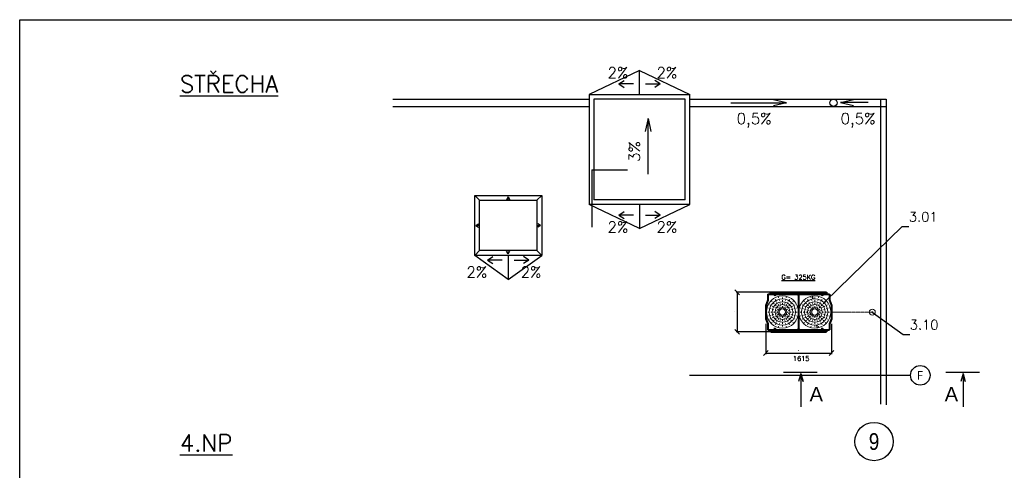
# Model space of a CAD drawing. Header units: millimetres. Extents: x 6435372 to 7248404, y 1559872 to 1886246.
# Tile 155 of 208: x 6960256 to 6980808, y 1711582 to 1720983. Entities that reach past the tile are written whole.
import ezdxf
from ezdxf.enums import TextEntityAlignment as Align

# ---------------------------------------------------------------- set-up
doc = ezdxf.new("R2010")
doc.units = ezdxf.units.MM
doc.linetypes.add('DASHDOT', pattern=[1, 0.5, -0.25, 0, -0.25])
doc.layers.add('Koty VzT', color=7, linetype='Continuous', lineweight=15)
doc.layers.add('VZT', color=130, linetype='Continuous', lineweight=40)
for name, color, linetype in [('Popisky', 7, 'Continuous'), ('Pozice', 6, 'Continuous'), ('Stavba', 152, 'Continuous'), ('Řezy', 7, 'Continuous')]:
    doc.layers.add(name, color=color, linetype=linetype)
doc.styles.add('ARIAL', font='arial.ttf')
doc.styles.add('ROMANS', font='ROMANS', dxfattribs={"height": 0.2})
doc.styles.get("Standard").update_dxf_attribs({"font": 'romans.shx'})
doc.dimstyles.new('koty50', dxfattribs={"dimtxt": 100, "dimasz": 100, "dimexe": 20, "dimexo": 100, "dimgap": 50, "dimtad": 3, "dimdec": 0, "dimtxsty": 'ROMANS', "dimblk": 'OBLIQUE', "dimcen": -3, "dimclrd": 7, "dimclre": 7, "dimclrt": 7, "dimadec": 0, "dimazin": 0, "dimtfac": 1, "dimtdec": 0, "dimtmove": 0, "dimatfit": 3, "dimldrblk": 'OPEN30', "dimfxl": 1, "dimarcsym": 0})
doc.dimstyles.new('pozice50', dxfattribs={"dimtxt": 200, "dimasz": 40, "dimexe": 20, "dimexo": 100, "dimgap": 100, "dimtad": 3, "dimjust": 3, "dimdec": 0, "dimtxsty": 'ROMANS', "dimblk": 'OBLIQUE', "dimcen": -3, "dimclrd": 7, "dimclre": 7, "dimclrt": 6, "dimadec": 0, "dimazin": 0, "dimtfac": 1, "dimtdec": 0, "dimtmove": 0, "dimatfit": 3, "dimldrblk": 'DOT', "dimfxl": 1, "dimarcsym": 0})

# ---------------------------------------------------------------- blocks, each defined once
blk = doc.blocks.new('_Oblique')
at = {"color": 0, "lineweight": -2}
blk.add_line((-0.5, -0.5), (0.5, 0.5), dxfattribs=at)
blk = doc.blocks.new('*D1079')
at = {"layer": 'DEFPOINTS', "color": 0, "transparency": 16777216}
for p in [(6975828, 1714740), (6977200, 1714740), (6977200, 1714028)]:
    blk.add_point(p, dxfattribs=at)
at = {"layer": 'Koty VzT', "color": 7, "lineweight": -2, "transparency": 16777216}
for p, q in [((6975828, 1714640), (6975828, 1714008)), ((6977200, 1714640), (6977200, 1714008)), ((6975828, 1714028), (6977200, 1714028))]:
    blk.add_line(p, q, dxfattribs=at)
at = {"layer": 'Koty VzT', "color": 7, "lineweight": -2, "transparency": 16777216, "xscale": 100, "yscale": 100, "zscale": 100, "rotation": 180}
blk.add_blockref('_Oblique', (6975828, 1714028), dxfattribs=at)
at = {"layer": 'Koty VzT', "color": 7, "lineweight": -2, "transparency": 16777216, "xscale": 100, "yscale": 100, "zscale": 100}
blk.add_blockref('_Oblique', (6977200, 1714028), dxfattribs=at)
at = {"layer": 'Koty VzT', "color": 7, "transparency": 16777216, "insert": (6976514, 1714078), "char_height": 0.2, "attachment_point": 5, "style": 'ROMANS'}
blk.add_mtext('1372', dxfattribs=at)
blk = doc.blocks.new('_Open30')
at = {"color": 0, "lineweight": -2}
for p, q in [((-1, 0.27), (0, 0)), ((0, 0), (-1, -0.27)), ((0, 0), (-1, 0))]:
    blk.add_line(p, q, dxfattribs=at)
blk = doc.blocks.new('*D1080')
at = {"layer": 'DEFPOINTS', "color": 0, "transparency": 16777216}
for p in [(6976067, 1715296), (6975230, 1714473), (6976067, 1714473)]:
    blk.add_point(p, dxfattribs=at)
at = {"layer": 'Koty VzT', "color": 7, "lineweight": -2, "transparency": 16777216}
for p, q in [((6975967, 1715296), (6975210, 1715296)), ((6975230, 1715296), (6975230, 1714473)), ((6975967, 1714473), (6975210, 1714473))]:
    blk.add_line(p, q, dxfattribs=at)
at = {"layer": 'Koty VzT', "color": 7, "lineweight": -2, "transparency": 16777216, "xscale": 100, "yscale": 100, "zscale": 100}
for p, rotation in [((6975230, 1715296), 90), ((6975230, 1714473), 270)]:
    blk.add_blockref('_Oblique', p, dxfattribs=dict(at, rotation=rotation))
at = {"layer": 'Koty VzT', "color": 7, "transparency": 16777216, "insert": (6975180, 1714885), "char_height": 0.2, "attachment_point": 5, "rotation": 90, "style": 'ROMANS'}
blk.add_mtext('823', dxfattribs=at)
blk = doc.blocks.new('_Dot')
at = {"color": 0, "lineweight": -2}
blk.add_line((-0.5, 0), (-1, 0), dxfattribs=at)
at = {"color": 0, "const_width": 0.5}
blk.add_lwpolyline([(-0.25, 0, 1), (0.25, 0, 1)], format="xyb", close=True, dxfattribs=at)

msp = doc.modelspace()

# ---------------------------------------------------------------- linework, layer by layer
at = {"flags": 128}
msp.add_lwpolyline([(6960255.8, 1720983), (6991755.8, 1720983), (6991755.8, 1698708), (6960255.8, 1698708)], close=True, dxfattribs=at)
at = {"layer": 'Stavba'}
for p, q in [((6973193.1, 1719924.6), (6972143.1, 1719424.6)), ((6973193.1, 1719424.6), (6973193.1, 1719924.6)), ((6973193.1, 1719924.6), (6974243.1, 1719424.6)), ((6972760.8, 1719643.3), (6972874, 1719716.3)), ((6973068.7, 1719643.3), (6972760.8, 1719643.3)), ((6972760.8, 1719643.3), (6972874, 1719570.3)), ((6973317.4, 1719643.3), (6973625.4, 1719643.3)), ((6973625.4, 1719643.3), (6973512.2, 1719716.3)), ((6973625.4, 1719643.3), (6973512.2, 1719570.3)), ((6972143.1, 1719424.6), (6972143.1, 1717124.6)), ((6972143.1, 1719424.6), (6974243.1, 1719424.6)), ((6974243.1, 1717124.6), (6974243.1, 1719424.6)), ((6968043.1, 1719324.6), (6972143.1, 1719324.6)), ((6968043.1, 1719174.6), (6972143.1, 1719174.6)), ((6972243.1, 1719324.6), (6972243.1, 1717224.6)), ((6974143.1, 1719324.6), (6972243.1, 1719324.6)), ((6974143.1, 1717224.6), (6974143.1, 1719324.6)), ((6974243.1, 1719324.6), (6978343.1, 1719324.6)), ((6974243.1, 1719174.6), (6978343.1, 1719174.6)), ((6975098.6, 1719249.9), (6976262.8, 1719249.9)), ((6976262.8, 1719249.9), (6975987.9, 1719311)), ((6976262.8, 1719249.9), (6975987.9, 1719188.9)), ((6977386, 1719255.7), (6977660.9, 1719316.8)), ((6977968.1, 1719255.7), (6977386, 1719255.7)), ((6977386, 1719255.7), (6977660.9, 1719194.6)), ((6978223.1, 1719324.6), (6978223.1, 1712959.8)), ((6978343.1, 1719324.6), (6978343.1, 1712946.2)), ((6973371.5, 1718924.4), (6973310.4, 1718649.5)), ((6973371.5, 1717760.3), (6973371.5, 1718924.4)), ((6973371.5, 1718924.4), (6973432.5, 1718649.5)), ((6972194.9, 1717851), (6972944.9, 1717851)), ((6972194.9, 1717851), (6972194.9, 1716656.4)), ((6969853.1, 1717214.6), (6969753.1, 1717314.6)), ((6970453.1, 1717284.5), (6970416.6, 1717227.9)), ((6970453.1, 1717230.6), (6970453.1, 1717284.5)), ((6970453.1, 1717284.5), (6970489.6, 1717227.9)), ((6971053.1, 1717214.6), (6971153.1, 1717314.6)), ((6974243.1, 1717124.6), (6972143.1, 1717124.6)), ((6973193.1, 1716624.6), (6972143.1, 1717124.6)), ((6974143.1, 1717224.6), (6972243.1, 1717224.6)), ((6973193.1, 1717124.6), (6973193.1, 1716624.6)), ((6973193.1, 1716624.6), (6974243.1, 1717124.6)), ((6972760.8, 1716906), (6972874, 1716978.9)), ((6973625.4, 1716906), (6973512.2, 1716978.9)), ((6969778.6, 1716689.6), (6969835.2, 1716726.1)), ((6971127.6, 1716689.6), (6971071, 1716726.1)), ((6973068.7, 1716906), (6972760.8, 1716906)), ((6972760.8, 1716906), (6972874, 1716833)), ((6973317.4, 1716906), (6973625.4, 1716906)), ((6973625.4, 1716906), (6973512.2, 1716833)), ((6969832.5, 1716689.6), (6969778.6, 1716689.6)), ((6969778.6, 1716689.6), (6969835.2, 1716653.2)), ((6971127.6, 1716689.6), (6971071, 1716653.2)), ((6971073.6, 1716689.6), (6971127.6, 1716689.6)), ((6969853.1, 1716164.6), (6969753.1, 1716064.6)), ((6970453.1, 1716094.8), (6970416.6, 1716151.4)), ((6970453.1, 1716094.8), (6970489.6, 1716151.4)), ((6970453.1, 1716148.7), (6970453.1, 1716094.8)), ((6971053.1, 1716164.6), (6971153.1, 1716064.6)), ((6970453.1, 1715564.6), (6969753.1, 1716064.6)), ((6970020.8, 1715967), (6970134, 1716040)), ((6970328.7, 1715967), (6970020.8, 1715967)), ((6970020.8, 1715967), (6970134, 1715894.1)), ((6970453.1, 1716064.6), (6970453.1, 1715564.6)), ((6970453.1, 1715564.6), (6971153.1, 1716064.6)), ((6970577.4, 1715967), (6970885.4, 1715967)), ((6970885.4, 1715967), (6970772.2, 1716040)), ((6970885.4, 1715967), (6970772.2, 1715894.1)), ((6974233.7, 1713563.4), (6978838.1, 1713563.4))]:
    msp.add_line(p, q, dxfattribs=at)
at = {"layer": 'Stavba', "flags": 128}
for points in [[(6969753.1, 1717314.6), (6971153.1, 1717314.6), (6971153.1, 1716064.6), (6969753.1, 1716064.6)], [(6969853.1, 1717214.6), (6971053.1, 1717214.6), (6971053.1, 1716164.6), (6969853.1, 1716164.6)]]:
    msp.add_lwpolyline(points, close=True, dxfattribs=at)
at = {"layer": 'Stavba'}
for centre, radius in [((6977243.1, 1719249.6), 75), ((6979054.1, 1713563.4), 203.9), ((6978089, 1712182.1), 400)]:
    msp.add_circle(centre, radius, dxfattribs=at)
at = {"layer": 'VZT'}
for p, q in [((6975907.1, 1715280.9), (6975916.5, 1715280.9)), ((6975918.1, 1715280.9), (6975921, 1715280.9)), ((6975922.6, 1715280.9), (6975946.6, 1715280.9)), ((6975932.4, 1715295.9), (6977096.3, 1715295.9)), ((6975932.4, 1715295.9), (6975932.4, 1715258.8)), ((6975948.1, 1715280.9), (6975951.1, 1715280.9)), ((6975952.5, 1715280.9), (6975976.6, 1715280.9)), ((6975961.9, 1715288.4), (6975966.9, 1715288.4)), ((6975961.9, 1715273.4), (6975966.9, 1715273.4)), ((6975964.4, 1715308.2), (6975964.4, 1715299.9)), ((6975964.4, 1715298.3), (6975964.4, 1715295.4)), ((6975964.4, 1715293.8), (6975964.4, 1715269.9)), ((6975978, 1715280.9), (6975981, 1715280.9)), ((6975982.5, 1715280.9), (6976006.5, 1715280.9)), ((6976008.1, 1715280.9), (6976011, 1715280.9)), ((6976012.6, 1715280.9), (6976036.5, 1715280.9)), ((6976038, 1715280.9), (6976041.1, 1715280.9)), ((6976042.5, 1715280.9), (6976066.6, 1715280.9)), ((6976068, 1715280.9), (6976071, 1715280.9)), ((6976072.5, 1715280.9), (6976096.5, 1715280.9)), ((6976098, 1715280.9), (6976101, 1715280.9)), ((6976102.6, 1715280.9), (6976126.5, 1715280.9)), ((6976128, 1715280.9), (6976131.1, 1715280.9)), ((6976132.5, 1715280.9), (6976156.6, 1715280.9)), ((6976158, 1715280.9), (6976161, 1715280.9)), ((6976162.5, 1715280.9), (6976186.5, 1715280.9)), ((6976188, 1715280.9), (6976191, 1715280.9)), ((6976192.6, 1715280.9), (6976216.5, 1715280.9)), ((6976218, 1715280.9), (6976221.1, 1715280.9)), ((6976222.5, 1715280.9), (6976246.6, 1715280.9)), ((6976248, 1715280.9), (6976251, 1715280.9)), ((6976252.5, 1715280.9), (6976276.5, 1715280.9)), ((6976278, 1715280.9), (6976281, 1715280.9)), ((6976282.6, 1715280.9), (6976306.5, 1715280.9)), ((6976308, 1715280.9), (6976311, 1715280.9)), ((6976312.5, 1715280.9), (6976336.4, 1715280.9)), ((6976338, 1715280.9), (6976341, 1715280.9)), ((6976342.5, 1715280.9), (6976366.5, 1715280.9)), ((6976368, 1715280.9), (6976371, 1715280.9)), ((6976372.4, 1715280.9), (6976396.5, 1715280.9)), ((6976398, 1715280.9), (6976401, 1715280.9)), ((6976402.5, 1715280.9), (6976426.4, 1715280.9)), ((6976428, 1715280.9), (6976431, 1715280.9)), ((6976432.5, 1715280.9), (6976456.5, 1715280.9)), ((6976458, 1715280.9), (6976461, 1715280.9)), ((6976462.4, 1715280.9), (6976486.5, 1715280.9)), ((6976487.9, 1715280.9), (6976491, 1715280.9)), ((6976492.5, 1715280.9), (6976516.4, 1715280.9)), ((6976511.8, 1715288.4), (6976516.9, 1715288.4)), ((6976511.8, 1715273.4), (6976516.9, 1715273.4)), ((6976514.3, 1715308.2), (6976514.3, 1715296.9)), ((6976514.3, 1715295.4), (6976514.3, 1715292.4)), ((6976514.3, 1715290.8), (6976514.3, 1715267.5)), ((6976518, 1715280.9), (6976521, 1715280.9)), ((6976522.5, 1715280.9), (6976546.5, 1715280.9)), ((6976548, 1715280.9), (6976551, 1715280.9)), ((6976552.4, 1715280.9), (6976576.5, 1715280.9)), ((6976577.9, 1715280.9), (6976580.9, 1715280.9)), ((6976582.5, 1715280.9), (6976606.4, 1715280.9)), ((6976608, 1715280.9), (6976610.9, 1715280.9)), ((6976612.5, 1715280.9), (6976636.5, 1715280.9)), ((6976638, 1715280.9), (6976641, 1715280.9)), ((6976642.4, 1715280.9), (6976666.5, 1715280.9)), ((6976667.9, 1715280.9), (6976670.9, 1715280.9)), ((6976672.5, 1715280.9), (6976696.4, 1715280.9)), ((6976698, 1715280.9), (6976700.9, 1715280.9)), ((6976702.5, 1715280.9), (6976726.5, 1715280.9)), ((6976728, 1715280.9), (6976731, 1715280.9)), ((6976732.4, 1715280.9), (6976756.5, 1715280.9)), ((6976757.9, 1715280.9), (6976760.9, 1715280.9)), ((6976762.5, 1715280.9), (6976786.4, 1715280.9)), ((6976788, 1715280.9), (6976790.9, 1715280.9)), ((6976792.5, 1715280.9), (6976816.4, 1715280.9)), ((6976818, 1715280.9), (6976821, 1715280.9)), ((6976822.4, 1715280.9), (6976846.5, 1715280.9)), ((6976847.9, 1715280.9), (6976850.9, 1715280.9)), ((6976852.4, 1715280.9), (6976876.4, 1715280.9)), ((6976877.9, 1715280.9), (6976880.9, 1715280.9)), ((6976882.5, 1715280.9), (6976906.5, 1715280.9)), ((6976908, 1715280.9), (6976911, 1715280.9)), ((6976912.4, 1715280.9), (6976936.5, 1715280.9)), ((6976937.9, 1715280.9), (6976940.9, 1715280.9)), ((6976942.4, 1715280.9), (6976966.4, 1715280.9)), ((6976968, 1715280.9), (6976970.9, 1715280.9)), ((6976972.5, 1715280.9), (6976996.4, 1715280.9)), ((6976998, 1715280.9), (6977001, 1715280.9)), ((6977002.4, 1715280.9), (6977026.5, 1715280.9)), ((6977027.9, 1715280.9), (6977030.9, 1715280.9)), ((6977032.4, 1715280.9), (6977056.4, 1715280.9)), ((6977057.9, 1715280.9), (6977060.9, 1715280.9)), ((6977061.8, 1715288.4), (6977066.8, 1715288.4)), ((6977061.8, 1715273.4), (6977066.8, 1715273.4)), ((6977062.5, 1715280.9), (6977086.4, 1715280.9)), ((6977064.2, 1715308.2), (6977064.2, 1715299.9)), ((6977064.2, 1715298.3), (6977064.2, 1715295.4)), ((6977064.2, 1715293.8), (6977064.2, 1715269.9)), ((6977087.9, 1715280.9), (6977091, 1715280.9)), ((6977092.4, 1715280.9), (6977113.8, 1715280.9)), ((6977096.3, 1715295.9), (6977096.3, 1715258.8)), ((6975869.4, 1715133.7), (6975828.4, 1715023.7)), ((6975869.4, 1715258.8), (6977159.3, 1715258.8)), ((6975869.4, 1715258.8), (6975869.4, 1715133.7)), ((6975964.4, 1715268.3), (6975964.4, 1715265.3)), ((6975964.4, 1715263.9), (6975964.4, 1715248.3)), ((6976514.3, 1715258.8), (6976514.3, 1714510.3)), ((6977064.2, 1715268.3), (6977064.2, 1715265.3)), ((6977064.2, 1715246.8), (6977064.2, 1715265.2)), ((6977159.3, 1715258.8), (6977159.3, 1715133.7)), ((6977159.3, 1715133.7), (6977200.3, 1715023.7)), ((6975828.4, 1715023.7), (6975828.4, 1714739.5)), ((6977200.3, 1715023.7), (6977200.3, 1714739.5)), ((6975828.4, 1714739.5), (6975869.4, 1714635.4)), ((6977200.3, 1714739.5), (6977159.3, 1714635.4)), ((6975869.4, 1714635.4), (6975869.4, 1714510.3)), ((6975869.4, 1714510.3), (6977159.3, 1714510.3)), ((6975907.1, 1714488.3), (6975916.5, 1714488.3)), ((6975918.1, 1714488.3), (6975921, 1714488.3)), ((6975922.6, 1714488.3), (6975946.6, 1714488.3)), ((6975932.4, 1714510.3), (6975932.4, 1714473.3)), ((6975932.4, 1714473.3), (6977096.3, 1714473.3)), ((6975948.1, 1714488.3), (6975951.1, 1714488.3)), ((6975952.5, 1714488.3), (6975976.6, 1714488.3)), ((6975961.9, 1714495.8), (6975966.9, 1714495.8)), ((6975961.9, 1714480.8), (6975966.9, 1714480.8)), ((6975964.4, 1714505.3), (6975964.4, 1714523.1)), ((6975964.4, 1714500.8), (6975964.4, 1714503.8)), ((6975964.4, 1714475.3), (6975964.4, 1714499.3)), ((6975964.4, 1714470.8), (6975964.4, 1714473.8)), ((6975964.4, 1714461), (6975964.4, 1714469.3)), ((6975978, 1714488.3), (6975981, 1714488.3)), ((6975982.5, 1714488.3), (6976006.5, 1714488.3)), ((6976008.1, 1714488.3), (6976011, 1714488.3)), ((6976012.6, 1714488.3), (6976036.5, 1714488.3)), ((6976021.1, 1714504.6), (6976021.1, 1714554.8)), ((6976038, 1714488.3), (6976041.1, 1714488.3)), ((6976042.5, 1714488.3), (6976066.6, 1714488.3)), ((6976068, 1714488.3), (6976071, 1714488.3)), ((6976072.5, 1714488.3), (6976096.5, 1714488.3)), ((6976098, 1714488.3), (6976101, 1714488.3)), ((6976102.6, 1714488.3), (6976126.5, 1714488.3)), ((6976128, 1714488.3), (6976131.1, 1714488.3)), ((6976132.5, 1714488.3), (6976156.6, 1714488.3)), ((6976158, 1714488.3), (6976161, 1714488.3)), ((6976162.5, 1714488.3), (6976186.5, 1714488.3)), ((6976188, 1714488.3), (6976191, 1714488.3)), ((6976192.6, 1714488.3), (6976216.5, 1714488.3)), ((6976218, 1714488.3), (6976221.1, 1714488.3)), ((6976222.5, 1714488.3), (6976246.6, 1714488.3)), ((6976248, 1714488.3), (6976251, 1714488.3)), ((6976252.5, 1714488.3), (6976276.5, 1714488.3)), ((6976278, 1714488.3), (6976281, 1714488.3)), ((6976282.6, 1714488.3), (6976306.5, 1714488.3)), ((6976308, 1714488.3), (6976311, 1714488.3)), ((6976312.5, 1714488.3), (6976336.4, 1714488.3)), ((6976338, 1714488.3), (6976341, 1714488.3)), ((6976342.5, 1714488.3), (6976366.5, 1714488.3)), ((6976368, 1714488.3), (6976371, 1714488.3)), ((6976372.4, 1714488.3), (6976396.5, 1714488.3)), ((6976398, 1714488.3), (6976401, 1714488.3)), ((6976402.5, 1714488.3), (6976426.4, 1714488.3)), ((6976428, 1714488.3), (6976431, 1714488.3)), ((6976432.5, 1714488.3), (6976456.5, 1714488.3)), ((6976504.5, 1714486.6), (6976453.9, 1714483.3)), ((6976504.5, 1714486.6), (6976455.8, 1714475.1)), ((6976458, 1714488.3), (6976461, 1714488.3)), ((6976462.4, 1714488.3), (6976486.5, 1714488.3)), ((6976487.9, 1714488.3), (6976491, 1714488.3)), ((6976492.5, 1714488.3), (6976516.4, 1714488.3)), ((6976511.8, 1714495.8), (6976516.9, 1714495.8)), ((6976511.8, 1714480.8), (6976516.9, 1714480.8)), ((6976514.3, 1714478.5), (6976514.3, 1714502)), ((6976514.3, 1714473.9), (6976514.3, 1714476.9)), ((6976514.3, 1714461), (6976514.3, 1714472.5)), ((6976518, 1714488.3), (6976521, 1714488.3)), ((6976522.5, 1714488.3), (6976546.5, 1714488.3)), ((6976548, 1714488.3), (6976551, 1714488.3)), ((6976552.4, 1714488.3), (6976576.5, 1714488.3)), ((6976577.9, 1714488.3), (6976580.9, 1714488.3)), ((6976582.5, 1714488.3), (6976606.4, 1714488.3)), ((6976608, 1714488.3), (6976610.9, 1714488.3)), ((6976612.5, 1714488.3), (6976636.5, 1714488.3)), ((6976638, 1714488.3), (6976641, 1714488.3)), ((6976642.4, 1714488.3), (6976666.5, 1714488.3)), ((6976667.9, 1714488.3), (6976670.9, 1714488.3)), ((6976672.5, 1714488.3), (6976696.4, 1714488.3)), ((6976698, 1714488.3), (6976700.9, 1714488.3)), ((6976702.5, 1714488.3), (6976726.5, 1714488.3)), ((6976728, 1714488.3), (6976731, 1714488.3)), ((6976732.4, 1714488.3), (6976756.5, 1714488.3)), ((6976757.9, 1714488.3), (6976760.9, 1714488.3)), ((6976762.5, 1714488.3), (6976786.4, 1714488.3)), ((6976788, 1714488.3), (6976790.9, 1714488.3)), ((6976792.5, 1714488.3), (6976816.4, 1714488.3)), ((6976818, 1714488.3), (6976821, 1714488.3)), ((6976822.4, 1714488.3), (6976846.5, 1714488.3)), ((6976847.9, 1714488.3), (6976850.9, 1714488.3)), ((6976852.4, 1714488.3), (6976876.4, 1714488.3)), ((6976877.9, 1714488.3), (6976880.9, 1714488.3)), ((6976882.5, 1714488.3), (6976906.5, 1714488.3)), ((6976908, 1714488.3), (6976911, 1714488.3)), ((6976912.4, 1714488.3), (6976936.5, 1714488.3)), ((6976937.9, 1714488.3), (6976940.9, 1714488.3)), ((6976942.4, 1714488.3), (6976966.4, 1714488.3)), ((6976968, 1714488.3), (6976970.9, 1714488.3)), ((6976972.5, 1714488.3), (6976996.4, 1714488.3)), ((6976998, 1714488.3), (6977001, 1714488.3)), ((6977002.4, 1714488.3), (6977026.5, 1714488.3)), ((6977009.1, 1714504.4), (6977009.1, 1714556.7)), ((6977027.9, 1714488.3), (6977030.9, 1714488.3)), ((6977032.4, 1714488.3), (6977056.4, 1714488.3)), ((6977057.9, 1714488.3), (6977060.9, 1714488.3)), ((6977061.8, 1714495.8), (6977066.8, 1714495.8)), ((6977061.8, 1714480.8), (6977066.8, 1714480.8)), ((6977062.5, 1714488.3), (6977086.4, 1714488.3)), ((6977064.2, 1714505.3), (6977064.2, 1714523.4)), ((6977064.2, 1714500.8), (6977064.2, 1714503.8)), ((6977064.2, 1714475.3), (6977064.2, 1714499.3)), ((6977064.2, 1714470.8), (6977064.2, 1714473.8)), ((6977064.2, 1714461), (6977064.2, 1714469.3)), ((6977087.9, 1714488.3), (6977091, 1714488.3)), ((6977092.4, 1714488.3), (6977113.8, 1714488.3)), ((6977096.3, 1714510.3), (6977096.3, 1714473.3)), ((6977159.3, 1714635.4), (6977159.3, 1714510.3))]:
    msp.add_line(p, q, dxfattribs=at)
at = {"layer": 'VZT', "color": 7, "lineweight": 9}
for p, q in [((6975961, 1715100.3), (6975939.8, 1715121.7)), ((6976003.4, 1715057.9), (6975982.2, 1715079.1)), ((6976039.1, 1715122.9), (6976024.2, 1715148.9)), ((6976069.1, 1715070.9), (6976054.1, 1715096.9)), ((6976097.7, 1715179.4), (6976089.9, 1715208.3)), ((6976113.2, 1715121.4), (6976105.4, 1715150.4)), ((6976128.7, 1715063.4), (6976121, 1715092.4)), ((6976176.7, 1715159.8), (6976176.7, 1715189.8)), ((6976176.7, 1715099.7), (6976176.7, 1715129.7)), ((6976176.7, 1715039.7), (6976176.7, 1715069.7)), ((6976224.5, 1715063.4), (6976232.2, 1715092.4)), ((6976240.1, 1715121.4), (6976247.8, 1715150.4)), ((6976255.5, 1715179.4), (6976263.3, 1715208.3)), ((6976284.1, 1715070.9), (6976299.1, 1715096.9)), ((6976314.1, 1715122.9), (6976329, 1715148.9)), ((6976349.8, 1715057.9), (6976371, 1715079.1)), ((6976392.2, 1715100.3), (6976413.5, 1715121.7)), ((6976636.3, 1715100.3), (6976615.2, 1715121.7)), ((6976678.9, 1715057.9), (6976657.7, 1715079.1)), ((6976714.5, 1715122.9), (6976699.5, 1715148.9)), ((6976744.6, 1715070.9), (6976729.5, 1715096.9)), ((6976773.2, 1715179.4), (6976765.3, 1715208.3)), ((6976788.6, 1715121.4), (6976780.9, 1715150.4)), ((6976804.2, 1715063.4), (6976796.3, 1715092.4)), ((6976802.5, 1715216.1), (6976801.8, 1715165.4)), ((6976818.2, 1715167.8), (6976801.8, 1715165.4)), ((6976802.5, 1715216.1), (6976818.2, 1715167.8)), ((6976802.5, 1715216.1), (6976809.9, 1715166.6)), ((6976852, 1715159.8), (6976852, 1715189.8)), ((6976852, 1715099.7), (6976852, 1715129.7)), ((6976852, 1715039.7), (6976852, 1715069.7)), ((6976899.9, 1715063.4), (6976907.7, 1715092.4)), ((6976915.5, 1715121.4), (6976923.2, 1715150.4)), ((6976931, 1715179.4), (6976938.7, 1715208.3)), ((6976959.6, 1715070.9), (6976974.6, 1715096.9)), ((6976989.5, 1715122.9), (6977004.5, 1715148.9)), ((6977025.3, 1715057.9), (6977046.5, 1715079.1)), ((6977067.7, 1715100.3), (6977088.9, 1715121.7)), ((6975882.1, 1714963.5), (6975853, 1714971.4)), ((6975901.6, 1714884.6), (6975871.7, 1714884.6)), ((6975940, 1714948.1), (6975911, 1714955.8)), ((6975938.5, 1715022.2), (6975912.5, 1715037.2)), ((6975961.7, 1714884.6), (6975931.6, 1714884.6)), ((6975990.4, 1714992.1), (6975964.4, 1715007.1)), ((6975997.9, 1714932.5), (6975969, 1714940.2)), ((6976021.6, 1714884.6), (6975991.6, 1714884.6)), ((6976042.4, 1714962.1), (6976016.4, 1714977.1)), ((6976045.8, 1715015.4), (6976024.6, 1715036.8)), ((6976055.9, 1714916.9), (6976026.9, 1714924.7)), ((6976081.6, 1714884.6), (6976051.7, 1714884.6)), ((6976088.2, 1714973), (6976067, 1714994.2)), ((6976094.4, 1714932.1), (6976068.3, 1714947.1)), ((6976099.2, 1715018.9), (6976084.1, 1715044.9)), ((6976113.8, 1714901.4), (6976084.9, 1714909.2)), ((6976113.8, 1714867.7), (6976084.9, 1714860)), ((6976130.6, 1714930.5), (6976109.4, 1714951.8)), ((6976129.1, 1714966.9), (6976114.2, 1714992.9)), ((6976144.3, 1715005.4), (6976136.5, 1715034.4)), ((6976159.8, 1714947.4), (6976152, 1714976.3)), ((6976176.7, 1714979.7), (6976176.7, 1715009.7)), ((6976193.4, 1714947.4), (6976201.2, 1714976.3)), ((6976208.9, 1715005.4), (6976216.7, 1715034.4)), ((6976222.6, 1714930.5), (6976243.8, 1714951.8)), ((6976224.1, 1714966.9), (6976239.1, 1714992.9)), ((6976239.4, 1714901.4), (6976268.3, 1714909.2)), ((6976239.4, 1714867.7), (6976268.3, 1714860)), ((6976254.1, 1715018.9), (6976269.1, 1715044.9)), ((6976258.9, 1714932.1), (6976284.9, 1714947.1)), ((6976265, 1714973), (6976286.2, 1714994.2)), ((6976271.6, 1714884.6), (6976301.6, 1714884.6)), ((6976297.4, 1714916.9), (6976326.3, 1714924.7)), ((6976307.4, 1715015.4), (6976328.6, 1715036.8)), ((6976310.8, 1714962.1), (6976336.8, 1714977.1)), ((6976331.6, 1714884.6), (6976361.6, 1714884.6)), ((6976355.3, 1714932.5), (6976384.3, 1714940.2)), ((6976362.8, 1714992.1), (6976388.8, 1715007.1)), ((6976391.5, 1714884.6), (6976421.6, 1714884.6)), ((6976413.2, 1714948.1), (6976442.2, 1714955.8)), ((6976414.7, 1715022.2), (6976440.7, 1715037.2)), ((6976451.6, 1714884.6), (6976481.5, 1714884.6)), ((6976471.2, 1714963.5), (6976500.2, 1714971.4)), ((6976557.5, 1714963.5), (6976528.5, 1714971.4)), ((6976577, 1714884.6), (6976547, 1714884.6)), ((6976615.4, 1714948.1), (6976586.4, 1714955.8)), ((6976613.9, 1715022.2), (6976588, 1715037.2)), ((6976637, 1714884.6), (6976607.1, 1714884.6)), ((6976665.8, 1714992.1), (6976639.9, 1715007.1)), ((6976673.3, 1714932.5), (6976644.4, 1714940.2)), ((6976697.1, 1714884.6), (6976667.1, 1714884.6)), ((6976717.8, 1714962.1), (6976691.9, 1714977.1)), ((6976721.3, 1715015.4), (6976700.1, 1715036.8)), ((6976731.3, 1714916.9), (6976702.4, 1714924.7)), ((6976757.1, 1714884.6), (6976727, 1714884.6)), ((6976763.7, 1714973), (6976742.5, 1714994.2)), ((6976774.6, 1715018.9), (6976759.6, 1715044.9)), ((6976789.3, 1714901.4), (6976760.3, 1714909.2)), ((6976789.3, 1714867.7), (6976760.3, 1714860)), ((6976806.1, 1714930.5), (6976784.9, 1714951.8)), ((6976804.5, 1714966.9), (6976789.5, 1714992.9)), ((6976819.7, 1715005.4), (6976811.9, 1715034.4)), ((6976835.2, 1714947.4), (6976827.5, 1714976.3)), ((6976852, 1714979.7), (6976852, 1715009.7)), ((6976868.9, 1714947.4), (6976876.6, 1714976.3)), ((6976884.4, 1715005.4), (6976892.2, 1715034.4)), ((6976898.1, 1714930.5), (6976919.3, 1714951.8)), ((6976899.5, 1714966.9), (6976914.5, 1714992.9)), ((6976914.8, 1714901.4), (6976943.8, 1714909.2)), ((6976914.8, 1714867.7), (6976943.8, 1714860)), ((6976929.5, 1715018.9), (6976944.5, 1715044.9)), ((6976934.3, 1714932.1), (6976960.3, 1714947.1)), ((6976940.5, 1714973), (6976961.6, 1714994.2)), ((6976947.1, 1714884.6), (6976977, 1714884.6)), ((6976972.8, 1714916.9), (6977001.7, 1714924.7)), ((6976982.9, 1715015.4), (6977004.1, 1715036.8)), ((6976986.3, 1714962.1), (6977012.2, 1714977.1)), ((6977007, 1714884.6), (6977037.1, 1714884.6)), ((6977030.7, 1714932.5), (6977059.7, 1714940.2)), ((6977038.2, 1714992.1), (6977064.2, 1715007.1)), ((6977067, 1714884.6), (6977097, 1714884.6)), ((6977088.6, 1714948.1), (6977117.7, 1714955.8)), ((6977090.2, 1715022.2), (6977116.1, 1715037.2)), ((6977127.1, 1714884.6), (6977157, 1714884.6)), ((6977146.6, 1714963.5), (6977175.5, 1714971.4)), ((6975882.1, 1714805.5), (6975853, 1714797.8)), ((6975940, 1714821.1), (6975911, 1714813.4)), ((6975938.5, 1714747), (6975912.5, 1714732)), ((6975961, 1714668.7), (6975939.8, 1714647.5)), ((6975990.4, 1714777), (6975964.4, 1714762)), ((6975997.9, 1714836.7), (6975969, 1714828.9)), ((6976003.4, 1714711.2), (6975982.2, 1714690)), ((6976042.4, 1714807.1), (6976016.4, 1714792.1)), ((6976045.8, 1714753.6), (6976024.6, 1714732.4)), ((6976055.9, 1714852.2), (6976026.9, 1714844.4)), ((6976069.1, 1714698.2), (6976054.1, 1714672.3)), ((6976088.2, 1714796.1), (6976067, 1714774.9)), ((6976094.4, 1714837), (6976068.3, 1714822)), ((6976099.2, 1714750.2), (6976084.1, 1714724.3)), ((6976130.6, 1714838.5), (6976109.4, 1714817.3)), ((6976129.1, 1714802.2), (6976114.2, 1714776.3)), ((6976128.7, 1714705.7), (6976121, 1714676.8)), ((6976144.3, 1714763.8), (6976136.5, 1714734.7)), ((6976159.8, 1714821.8), (6976152, 1714792.7)), ((6976176.7, 1714789.5), (6976176.7, 1714759.5)), ((6976176.7, 1714729.4), (6976176.7, 1714699.4)), ((6976176.7, 1714669.4), (6976176.7, 1714639.4)), ((6976193.4, 1714821.8), (6976201.2, 1714792.7)), ((6976208.9, 1714763.8), (6976216.7, 1714734.7)), ((6976222.6, 1714838.5), (6976243.8, 1714817.3)), ((6976224.1, 1714802.2), (6976239.1, 1714776.3)), ((6976224.5, 1714705.7), (6976232.2, 1714676.8)), ((6976254.1, 1714750.2), (6976269.1, 1714724.3)), ((6976258.9, 1714837), (6976284.9, 1714822)), ((6976265, 1714796.1), (6976286.2, 1714774.9)), ((6976284.1, 1714698.2), (6976299.1, 1714672.3)), ((6976297.4, 1714852.2), (6976326.3, 1714844.4)), ((6976307.4, 1714753.6), (6976328.6, 1714732.4)), ((6976310.8, 1714807.1), (6976336.8, 1714792.1)), ((6976349.8, 1714711.2), (6976371, 1714690)), ((6976355.3, 1714836.7), (6976384.3, 1714828.9)), ((6976362.8, 1714777), (6976388.8, 1714762)), ((6976392.2, 1714668.7), (6976413.5, 1714647.5)), ((6976413.2, 1714821.1), (6976442.2, 1714813.4)), ((6976414.7, 1714747), (6976440.7, 1714732)), ((6976471.2, 1714805.5), (6976500.2, 1714797.8)), ((6976557.5, 1714805.5), (6976528.5, 1714797.8)), ((6976615.4, 1714821.1), (6976586.4, 1714813.4)), ((6976613.9, 1714747), (6976588, 1714732)), ((6976636.3, 1714668.7), (6976615.2, 1714647.5)), ((6976665.8, 1714777), (6976639.9, 1714762)), ((6976673.3, 1714836.7), (6976644.4, 1714828.9)), ((6976678.9, 1714711.2), (6976657.7, 1714690)), ((6976717.8, 1714807.1), (6976691.9, 1714792.1)), ((6976721.3, 1714753.6), (6976700.1, 1714732.4)), ((6976731.3, 1714852.2), (6976702.4, 1714844.4)), ((6976744.6, 1714698.2), (6976729.5, 1714672.3)), ((6976763.7, 1714796.1), (6976742.5, 1714774.9)), ((6976769.7, 1714837), (6976743.8, 1714822)), ((6976774.6, 1714750.2), (6976759.6, 1714724.3)), ((6976806.1, 1714838.5), (6976784.9, 1714817.3)), ((6976804.5, 1714802.2), (6976789.5, 1714776.3)), ((6976804.2, 1714705.7), (6976796.3, 1714676.8)), ((6976819.7, 1714763.8), (6976811.9, 1714734.7)), ((6976835.2, 1714821.8), (6976827.5, 1714792.7)), ((6976852, 1714789.5), (6976852, 1714759.5)), ((6976852, 1714729.4), (6976852, 1714699.4)), ((6976852, 1714669.4), (6976852, 1714639.4)), ((6976868.9, 1714821.8), (6976876.6, 1714792.7)), ((6976884.4, 1714763.8), (6976892.2, 1714734.7)), ((6976898.1, 1714838.5), (6976919.3, 1714817.3)), ((6976899.5, 1714802.2), (6976914.5, 1714776.3)), ((6976899.9, 1714705.7), (6976907.7, 1714676.8)), ((6976929.5, 1714750.2), (6976944.5, 1714724.3)), ((6976934.3, 1714837), (6976960.3, 1714822)), ((6976940.5, 1714796.1), (6976961.6, 1714774.9)), ((6976959.6, 1714698.2), (6976974.6, 1714672.3)), ((6976972.8, 1714852.2), (6977001.7, 1714844.4)), ((6976982.9, 1714753.6), (6977004.1, 1714732.4)), ((6976986.3, 1714807.1), (6977012.2, 1714792.1)), ((6977025.3, 1714711.2), (6977046.5, 1714690)), ((6977030.7, 1714836.7), (6977059.7, 1714828.9)), ((6977038.2, 1714777), (6977064.2, 1714762)), ((6977067.7, 1714668.7), (6977088.9, 1714647.5)), ((6977088.6, 1714821.1), (6977117.7, 1714813.4)), ((6977090.2, 1714747), (6977116.1, 1714732)), ((6977146.6, 1714805.5), (6977175.5, 1714797.8)), ((6976039.1, 1714646.3), (6976024.2, 1714620.2)), ((6976097.7, 1714589.8), (6976089.9, 1714560.7)), ((6976113.2, 1714647.7), (6976105.4, 1714618.8)), ((6976176.7, 1714609.4), (6976176.7, 1714579.4)), ((6976240.1, 1714647.7), (6976247.8, 1714618.8)), ((6976255.5, 1714589.8), (6976263.3, 1714560.7)), ((6976314.1, 1714646.3), (6976329, 1714620.2)), ((6976714.5, 1714646.3), (6976699.5, 1714620.2)), ((6976773.2, 1714589.8), (6976765.3, 1714560.7)), ((6976788.6, 1714647.7), (6976780.9, 1714618.8)), ((6976852, 1714609.4), (6976852, 1714579.4)), ((6976901.5, 1714553), (6976894.2, 1714602.5)), ((6976915.5, 1714647.7), (6976923.2, 1714618.8)), ((6976931, 1714589.8), (6976938.7, 1714560.7)), ((6976989.5, 1714646.3), (6977004.5, 1714620.2))]:
    msp.add_line(p, q, dxfattribs=at)
at = {"layer": 'VZT', "color": 120, "linetype": 'DASHDOT', "lineweight": 9, "ltscale": 15}
msp.add_line((6978052.1, 1714881.6), (6977200.3, 1714881.6), dxfattribs=at)
at = {"layer": 'VZT', "flags": 128}
for points in [[(6975961.9, 1715288.4), (6975956.6, 1715286.2), (6975954.4, 1715280.9), (6975956.6, 1715275.6), (6975961.9, 1715273.4)], [(6975966.9, 1715273.4), (6975972.2, 1715275.6), (6975974.4, 1715280.9), (6975972.2, 1715286.2), (6975966.9, 1715288.4)], [(6976511.8, 1715288.4), (6976506.5, 1715286.2), (6976504.3, 1715280.9), (6976506.5, 1715275.6), (6976511.8, 1715273.4)], [(6976516.9, 1715273.4), (6976522.2, 1715275.6), (6976524.3, 1715280.9), (6976522.2, 1715286.2), (6976516.9, 1715288.4)], [(6977061.8, 1715288.4), (6977056.5, 1715286.2), (6977054.3, 1715280.9), (6977056.5, 1715275.6), (6977061.8, 1715273.4)], [(6977066.8, 1715273.4), (6977072.1, 1715275.6), (6977074.3, 1715280.9), (6977072.1, 1715286.2), (6977066.8, 1715288.4)], [(6976018.5, 1715246.1), (6976013.2, 1715243.9), (6976011, 1715238.6), (6976013.2, 1715233.3), (6976018.5, 1715231.1)], [(6976023.5, 1715231.1), (6976028.8, 1715233.3), (6976031, 1715238.6), (6976028.8, 1715243.9), (6976023.5, 1715246.1)], [(6976511.9, 1715246.3), (6976506.6, 1715244.1), (6976504.4, 1715238.8), (6976506.6, 1715233.5), (6976511.9, 1715231.3)], [(6976516.9, 1715231.3), (6976522.2, 1715233.5), (6976524.4, 1715238.8), (6976522.2, 1715244.1), (6976516.9, 1715246.3)], [(6977006.4, 1715246.1), (6977001.1, 1715243.9), (6976998.9, 1715238.6), (6977001.1, 1715233.3), (6977006.4, 1715231.1)], [(6977011.4, 1715231.1), (6977016.7, 1715233.3), (6977018.9, 1715238.6), (6977016.7, 1715243.9), (6977011.4, 1715246.1)], [(6975961.9, 1714495.8), (6975956.6, 1714493.6), (6975954.4, 1714488.3), (6975956.6, 1714483), (6975961.9, 1714480.8)], [(6975966.9, 1714480.8), (6975972.2, 1714483), (6975974.4, 1714488.3), (6975972.2, 1714493.6), (6975966.9, 1714495.8)], [(6976018.6, 1714537.9), (6976013.3, 1714535.7), (6976011.1, 1714530.4), (6976013.3, 1714525.1), (6976018.6, 1714522.9)], [(6976023.6, 1714522.9), (6976028.9, 1714525.1), (6976031.1, 1714530.4), (6976028.9, 1714535.7), (6976023.6, 1714537.9)], [(6976504.5, 1714486.6), (6976457.8, 1714467), (6976453.9, 1714483.3)], [(6976511.7, 1714537.8), (6976506.4, 1714535.6), (6976504.2, 1714530.3), (6976506.4, 1714525), (6976511.7, 1714522.8)], [(6976511.8, 1714495.8), (6976506.5, 1714493.6), (6976504.3, 1714488.3), (6976506.5, 1714483), (6976511.8, 1714480.8)], [(6976516.7, 1714522.8), (6976522, 1714525), (6976524.2, 1714530.3), (6976522, 1714535.6), (6976516.7, 1714537.8)], [(6976516.9, 1714480.8), (6976522.2, 1714483), (6976524.3, 1714488.3), (6976522.2, 1714493.6), (6976516.9, 1714495.8)], [(6977006.5, 1714537.7), (6977001.2, 1714535.5), (6976999, 1714530.2), (6977001.2, 1714524.9), (6977006.5, 1714522.7)], [(6977011.5, 1714522.7), (6977016.8, 1714524.9), (6977019, 1714530.2), (6977016.8, 1714535.5), (6977011.5, 1714537.7)], [(6977061.8, 1714495.8), (6977056.5, 1714493.6), (6977054.3, 1714488.3), (6977056.5, 1714483), (6977061.8, 1714480.8)], [(6977066.8, 1714480.8), (6977072.1, 1714483), (6977074.3, 1714488.3), (6977072.1, 1714493.6), (6977066.8, 1714495.8)]]:
    msp.add_lwpolyline(points, dxfattribs=at)
at = {"layer": 'VZT', "color": 7, "lineweight": 9, "flags": 128}
for points in [[(6976511.6, 1714884.6), (6976505.2, 1714950), (6976486.1, 1715012.9), (6976455.1, 1715070.9), (6976413.5, 1715121.7), (6976362.7, 1715163.3), (6976304.8, 1715194.3), (6976241.9, 1715213.3), (6976176.7, 1715219.8), (6976111.3, 1715213.3), (6976048.5, 1715194.3), (6975990.5, 1715163.3), (6975939.8, 1715121.7), (6975898.1, 1715070.9), (6975867.2, 1715012.9), (6975848, 1714950), (6975841.7, 1714884.6), (6975848, 1714819.2), (6975867.2, 1714756.3), (6975898.1, 1714698.3), (6975939.8, 1714647.5), (6975990.5, 1714605.9), (6976048.5, 1714574.9), (6976111.3, 1714555.8), (6976176.7, 1714549.3), (6976241.9, 1714555.8), (6976304.8, 1714574.9), (6976362.7, 1714605.9), (6976413.5, 1714647.5), (6976455.1, 1714698.3), (6976486.1, 1714756.3), (6976505.2, 1714819.2)], [(6976451.6, 1714884.6), (6976444.7, 1714945.8), (6976424.3, 1715004), (6976391.5, 1715056.2), (6976348.1, 1715099.7), (6976295.9, 1715132.5), (6976237.8, 1715152.9), (6976176.7, 1715159.8), (6976115.4, 1715152.9), (6976057.3, 1715132.5), (6976005.2, 1715099.7), (6975961.7, 1715056.2), (6975928.9, 1715004), (6975908.6, 1714945.8), (6975901.6, 1714884.6), (6975908.6, 1714823.3), (6975928.9, 1714765.2), (6975961.7, 1714713), (6976005.2, 1714669.4), (6976057.3, 1714636.6), (6976115.4, 1714616.3), (6976176.7, 1714609.4), (6976237.8, 1714616.3), (6976295.9, 1714636.6), (6976348.1, 1714669.4), (6976391.5, 1714713), (6976424.3, 1714765.2), (6976444.7, 1714823.3)], [(6976391.5, 1714884.6), (6976384.3, 1714940.2), (6976362.8, 1714992.1), (6976328.6, 1715036.8), (6976284.1, 1715070.9), (6976232.2, 1715092.4), (6976176.7, 1715099.7), (6976121, 1715092.4), (6976069.1, 1715070.9), (6976024.6, 1715036.8), (6975990.4, 1714992.1), (6975969, 1714940.2), (6975961.7, 1714884.6), (6975969, 1714828.9), (6975990.4, 1714777), (6976024.6, 1714732.4), (6976069.1, 1714698.2), (6976121, 1714676.8), (6976176.7, 1714669.4), (6976232.2, 1714676.8), (6976284.1, 1714698.2), (6976328.6, 1714732.4), (6976362.8, 1714777), (6976384.3, 1714828.9)], [(6977187, 1714884.6), (6977180.6, 1714950), (6977161.5, 1715012.9), (6977130.6, 1715070.9), (6977088.9, 1715121.7), (6977038.2, 1715163.3), (6976980.2, 1715194.3), (6976917.4, 1715213.3), (6976852, 1715219.8), (6976786.7, 1715213.3), (6976723.8, 1715194.3), (6976665.9, 1715163.3), (6976615.2, 1715121.7), (6976573.5, 1715070.9), (6976542.6, 1715012.9), (6976523.5, 1714950), (6976517.1, 1714884.6), (6976523.5, 1714819.2), (6976542.6, 1714756.3), (6976573.5, 1714698.3), (6976615.2, 1714647.5), (6976665.9, 1714605.9), (6976723.8, 1714574.9), (6976786.7, 1714555.8), (6976852, 1714549.3), (6976917.4, 1714555.8), (6976980.2, 1714574.9), (6977038.2, 1714605.9), (6977088.9, 1714647.5), (6977130.6, 1714698.3), (6977161.5, 1714756.3), (6977180.6, 1714819.2)], [(6977127.1, 1714884.6), (6977120.1, 1714945.8), (6977099.8, 1715004), (6977067, 1715056.2), (6977023.5, 1715099.7), (6976971.4, 1715132.5), (6976913.2, 1715152.9), (6976852, 1715159.8), (6976790.8, 1715152.9), (6976732.7, 1715132.5), (6976680.6, 1715099.7), (6976637, 1715056.2), (6976604.3, 1715004), (6976584, 1714945.8), (6976577, 1714884.6), (6976584, 1714823.3), (6976604.3, 1714765.2), (6976637, 1714713), (6976680.6, 1714669.4), (6976732.7, 1714636.6), (6976790.8, 1714616.3), (6976852, 1714609.4), (6976913.2, 1714616.3), (6976971.4, 1714636.6), (6977023.5, 1714669.4), (6977067, 1714713), (6977099.8, 1714765.2), (6977120.1, 1714823.3)], [(6977067, 1714884.6), (6977059.7, 1714940.2), (6977038.2, 1714992.1), (6977004.1, 1715036.8), (6976959.6, 1715070.9), (6976907.7, 1715092.4), (6976852, 1715099.7), (6976796.3, 1715092.4), (6976744.6, 1715070.9), (6976700.1, 1715036.8), (6976665.8, 1714992.1), (6976644.4, 1714940.2), (6976637, 1714884.6), (6976644.4, 1714828.9), (6976665.8, 1714777), (6976700.1, 1714732.4), (6976744.6, 1714698.2), (6976796.3, 1714676.8), (6976852, 1714669.4), (6976907.7, 1714676.8), (6976959.6, 1714698.2), (6977004.1, 1714732.4), (6977038.2, 1714777), (6977059.7, 1714828.9)], [(6976801.8, 1715165.4), (6976802.5, 1715216.1), (6976818.2, 1715167.8)], [(6976331.6, 1714884.6), (6976324, 1714932.5), (6976302, 1714975.8), (6976267.8, 1715010), (6976224.5, 1715032.1), (6976176.7, 1715039.7), (6976128.7, 1715032.1), (6976085.6, 1715010), (6976051.2, 1714975.8), (6976029.3, 1714932.5), (6976021.6, 1714884.6), (6976029.3, 1714836.7), (6976051.2, 1714793.4), (6976085.6, 1714759), (6976128.7, 1714737.1), (6976176.7, 1714729.4), (6976224.5, 1714737.1), (6976267.8, 1714759), (6976302, 1714793.4), (6976324, 1714836.7)], [(6976271.6, 1714884.6), (6976264.3, 1714920.9), (6976243.8, 1714951.8), (6976213, 1714972.4), (6976176.7, 1714979.7), (6976140.2, 1714972.4), (6976109.4, 1714951.8), (6976088.9, 1714920.9), (6976081.6, 1714884.6), (6976088.9, 1714848.1), (6976109.4, 1714817.3), (6976140.2, 1714796.7), (6976176.7, 1714789.5), (6976213, 1714796.7), (6976243.8, 1714817.3), (6976264.3, 1714848.1)], [(6976241.6, 1714884.6), (6976236.6, 1714909.4), (6976222.6, 1714930.5), (6976201.5, 1714944.7), (6976176.7, 1714949.6), (6976151.7, 1714944.7), (6976130.6, 1714930.5), (6976116.6, 1714909.4), (6976111.6, 1714884.6), (6976116.6, 1714859.6), (6976130.6, 1714838.5), (6976151.7, 1714824.5), (6976176.7, 1714819.5), (6976201.5, 1714824.5), (6976222.6, 1714838.5), (6976236.6, 1714859.6)], [(6977007, 1714884.6), (6976999.4, 1714932.5), (6976977.5, 1714975.8), (6976943.1, 1715010), (6976899.9, 1715032.1), (6976852, 1715039.7), (6976804.2, 1715032.1), (6976760.9, 1715010), (6976726.7, 1714975.8), (6976704.6, 1714932.5), (6976697.1, 1714884.6), (6976704.6, 1714836.7), (6976726.7, 1714793.4), (6976760.9, 1714759), (6976804.2, 1714737.1), (6976852, 1714729.4), (6976899.9, 1714737.1), (6976943.1, 1714759), (6976977.5, 1714793.4), (6976999.4, 1714836.7)], [(6976947.1, 1714884.6), (6976939.8, 1714920.9), (6976919.3, 1714951.8), (6976888.4, 1714972.4), (6976852, 1714979.7), (6976815.7, 1714972.4), (6976784.9, 1714951.8), (6976764.3, 1714920.9), (6976757.1, 1714884.6), (6976764.3, 1714848.1), (6976784.9, 1714817.3), (6976815.7, 1714796.7), (6976852, 1714789.5), (6976888.4, 1714796.7), (6976919.3, 1714817.3), (6976939.8, 1714848.1)], [(6976917, 1714884.6), (6976912.1, 1714909.4), (6976898.1, 1714930.5), (6976877, 1714944.7), (6976852, 1714949.6), (6976827.2, 1714944.7), (6976806.1, 1714930.5), (6976792, 1714909.4), (6976787.1, 1714884.6), (6976792, 1714859.6), (6976806.1, 1714838.5), (6976827.2, 1714824.5), (6976852, 1714819.5), (6976877, 1714824.5), (6976898.1, 1714838.5), (6976912.1, 1714859.6)], [(6976902.4, 1714603.8), (6976901.5, 1714553), (6976885.9, 1714601.2)]]:
    msp.add_lwpolyline(points, close=True, dxfattribs=at)
at = {"layer": 'VZT', "flags": 128}
msp.add_lwpolyline([(6976453.9, 1714483.3), (6976504.5, 1714486.6), (6976457.8, 1714467)], close=True, dxfattribs=at)
at = {"layer": 'VZT', "color": 120, "linetype": 'ByBlock', "lineweight": 9}
msp.add_circle((6978052.1, 1714881.6), 61.8, dxfattribs=at)
at = {"layer": 'Řezy', "color": 7, "ltscale": 250}
for p, q in [((6976901.5, 1713620.1), (6976201.5, 1713620.1)), ((6980289.4, 1713620.1), (6979589.4, 1713620.1))]:
    msp.add_line(p, q, dxfattribs=at)
at = {"layer": 'Řezy', "ltscale": 250}
for p, q in [((6976560.7, 1713603.3), (6976515.4, 1713434.3)), ((6976560.7, 1713603.3), (6976560.7, 1712903.3)), ((6976560.7, 1713603.3), (6976606, 1713434.3)), ((6976606, 1713434.3), (6976583.4, 1713518.8)), ((6979948.6, 1713603.3), (6979903.3, 1713434.3)), ((6979948.6, 1713603.3), (6979948.6, 1712903.3)), ((6979948.6, 1713603.3), (6979993.9, 1713434.3)), ((6979993.9, 1713434.3), (6979971.3, 1713518.8))]:
    msp.add_line(p, q, dxfattribs=at)

# ---------------------------------------------------------------- texts
at = {"layer": 'Koty VzT', "insert": (6976396.9, 1713963.8), "char_height": 100, "width": 705.136, "attachment_point": 1, "style": 'ROMANS'}
msp.add_mtext('{1615}', dxfattribs=at)
at = {"layer": 'Popisky', "attachment_point": 1, "style": 'ROMANS'}
for s, insert, char_height, width in [('{\\LSTŘECHA}', (6963599.4, 1719817.2), 350, 2846.508), ('{\\LG= 325KG}', (6976155.4, 1715660.1), 100, 1436.492), ('{\\L4.NP}', (6963599.4, 1712326.4), 350, 2846.508)]:
    msp.add_mtext(s, dxfattribs=dict(at, insert=insert, char_height=char_height, width=width))
at = {"layer": 'Pozice', "color": 6, "char_height": 200, "attachment_point": 7, "style": 'ROMANS'}
for s, insert, width in [('3.01', (6978815.5, 1716770.9), 191.984), ('3.10', (6978834.1, 1714517.9), 347.512)]:
    msp.add_mtext(s, dxfattribs=dict(at, insert=insert, width=width))
at = {"layer": 'Stavba'}
for s, p in [('2%', (6972525.7, 1719759.9)), ('2%', (6973546.9, 1719759.9)), ('0,5%', (6975220.3, 1718804.6)), ('0,5%', (6977389.4, 1718804.6)), ('2%', (6972525.7, 1716541.3)), ('2%', (6973546.9, 1716541.3)), ('2%', (6969580.8, 1715601.1)), ('2%', (6970711.7, 1715601.1))]:
    msp.add_text(s, height=230, dxfattribs=at).set_placement(p)
msp.add_text('3%', height=230, rotation=90, dxfattribs=at).set_placement((6973202.9, 1718015.2))
at = {"layer": 'Stavba', "style": 'ARIAL', "width": 0.8}
for s, height, p in [('F', 175, (6979049.9, 1713563.4)), ('9', 350, (6978089, 1712182.1))]:
    msp.add_text(s, height=height, dxfattribs=at).set_placement(p, align=Align.MIDDLE)
at = {"layer": 'Řezy', "color": 6, "ltscale": 250, "char_height": 300, "width": 261.529, "attachment_point": 1, "style": 'ROMANS'}
for insert in [(6976743, 1713320.4), (6979563.4, 1713320.4)]:
    msp.add_mtext('{\\fArial|b0|i0|c238|p34;A}', dxfattribs=dict(at, insert=insert))

# ---------------------------------------------------------------- dimensions: what is measured, and where the dimension line sits
at = {"layer": 'Koty VzT'}
dim = msp.add_linear_dim(base=(6975229.9, 1714473.3), p1=(6976066.7, 1715295.9), p2=(6976066.7, 1714473.3), angle=90, dimstyle='koty50', dxfattribs=at)
dim.commit()
dim.dimension.update_dxf_attribs({"geometry": '*D1080', "text_midpoint": (6975179.8, 1714884.6)})
dim = msp.add_linear_dim(base=(6977200.3, 1714027.9), p1=(6975828.4, 1714739.5), p2=(6977200.3, 1714739.5), dimstyle='koty50', dxfattribs=at)
dim.commit()
dim.dimension.update_dxf_attribs({"geometry": '*D1079', "text_midpoint": (6976514.3, 1714078)})

# ---------------------------------------------------------------- leaders
at = {"layer": 'Pozice', "annotation_type": 0, "has_hookline": 1, "hookline_direction": 0}
for points in [[(6977067.7, 1715100.3), (6978675.5, 1716670.9), (6978715.5, 1716670.9)], [(6978052.1, 1714881.6), (6978694.1, 1714417.9), (6978734.1, 1714417.9)]]:
    msp.add_leader(points, dimstyle='pozice50', override={"dimtad": 1}, dxfattribs=at)

doc.saveas('drawing.dxf')
